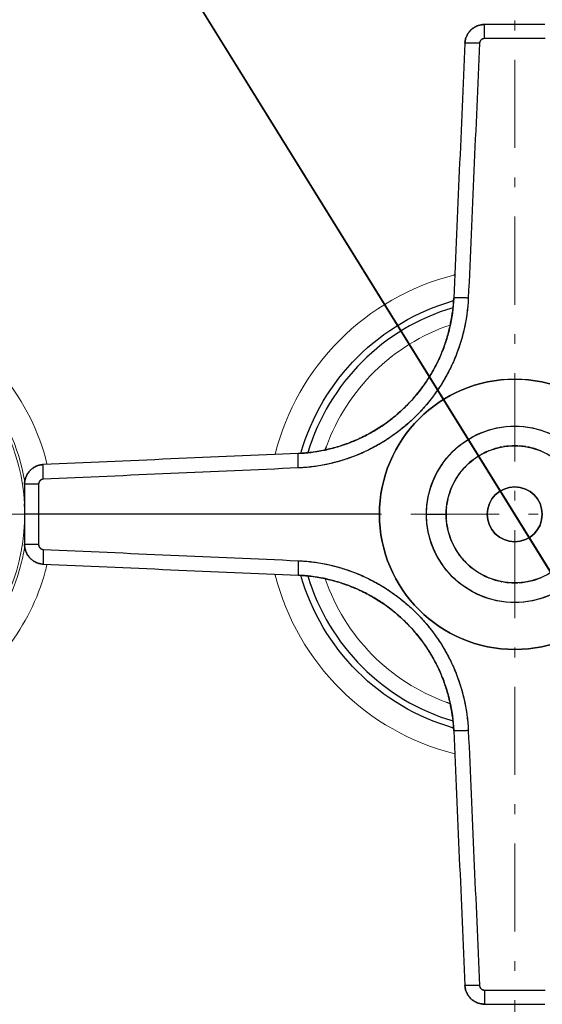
# Model space of a CAD drawing. Header units: millimetres. Extents: x 18 to 610, y -123 to 280.
# Tile 15 of 53: x 434 to 460, y -63 to -13. Entities that reach past the tile are written whole.
import ezdxf

# ---------------------------------------------------------------- set-up
doc = ezdxf.new("R2010")
doc.units = ezdxf.units.MM
doc.linetypes.add('CENTER', pattern=[8, 4.5, -1.5, 0.5, -1.5])
doc.linetypes.add('SOLID', pattern=[0])
doc.styles.add('Arial', font='Arial.ttf', dxfattribs={"height": 5})
doc.dimstyles.get("Standard").update_dxf_attribs({"dimtxt": 5, "dimasz": 5, "dimexe": 0.18, "dimexo": 0.0625, "dimgap": 0.09, "dimtad": 0, "dimtih": 1, "dimtoh": 1, "dimdec": 4, "dimzin": 0, "dimdsep": 46, "dimtxsty": 'Arial', "dimcen": 0.09, "dimadec": 0, "dimazin": 0, "dimtfac": 1, "dimtdec": 4, "dimtofl": 0, "dimtmove": 0, "dimatfit": 3, "dimfxl": 0, "dimtolj": 1, "dimtzin": 0, "dimarcsym": 0})

# ---------------------------------------------------------------- blocks, each defined once
blk = doc.blocks.new('*D9')
at = {"color": 0, "lineweight": -2}
for p, q in [((493.313, -93.79), (409.601, 41.281)), ((424.739, 16.855), (490.679, -89.54))]:
    blk.add_line(p, q, dxfattribs=at)
at = {"color": 0}
blk.add_solid([(489.97, -89.979), (491.387, -89.101), (493.313, -93.79)], dxfattribs=at)
at = {"layer": 'Defpoints', "color": 0}
for p in [(424.739, 16.855), (493.313, -93.79)]:
    blk.add_point(p, dxfattribs=at)
at = {"color": 0, "lineweight": 9, "insert": (421.188, 32.438), "char_height": 5, "attachment_point": 5, "rotation": 301.7889, "style": 'Arial'}
blk.add_mtext('\\A1;Ø130.2', dxfattribs=at)
blk = doc.blocks.new('BlockOfCenters_1', base_point=(459.026, -38.467))
at = {"color": 6, "linetype": 'CENTER', "lineweight": 9}
for points in [[(459.026, 40.733), (459.026, -117.667)], [(538.226, -38.467), (379.826, -38.467)]]:
    blk.add_lwpolyline(points, dxfattribs=at)
blk = doc.blocks.new('BlockOfViews_2')
at = {"linetype": 'SOLID', "lineweight": 30}
blk.add_line((452.126, -38.467, 75.451), (434.743, -38.467, 74.692), dxfattribs=at)
for centre, radius, start, end in [((459.026, -38.467, -6.25), 65.4, 15.07441, 348.97592), ((459.026, -38.467, 11.75), 65.086, 15.14938, 348.92124), ((459.026, -38.467, 11.75), 45.553, 13.7041, 175.5936), ((459.026, -38.467, 11.75), 45.519, 13.687, 175.5901), ((459.026, -38.467, 25.518), 12.6, 104.0456, 104.2857), ((459.026, -38.467, 65.657), 11.007, 106.6172, 163.3828), ((459.026, -38.468, 75.451), 6.9, 0.001, 179.999), ((459.026, -38.467, 74.451), 3.5, 100.8164, 112.5213), ((459.026, -38.467, 74.451), 3.5, 93.6828, 99.2976), ((459.026, -38.467, 74.451), 3.5, 87.429, 92.5629), ((459.026, -38.467, 74.451), 3.5, 80.7108, 86.3286), ((459.026, -38.467, 74.451), 3.5, 67.4787, 79.1894), ((459.026, -38.467, 74.451), 3.5, 120.863, 132.5532), ((459.026, -38.467, 74.451), 3.5, 113.8253, 119.4408), ((459.026, -38.467, 74.451), 3.5, 133.9524, 139.6007), ((459.026, -38.467, 74.451), 3.5, 146.9964, 152.6056), ((459.026, -38.467, 74.451), 3.5, 140.8344, 145.8478), ((459.026, -38.467, 74.451), 3.5, 154.0849, 165.8405), ((459.026, -38.467, 43.451), 1.4, 0, 180), ((459.026, -38.467, 74.451), 3.5, 167.1179, 172.775), ((424.026, -38.467, 31.459), 10.009, 2.2464, 3.0508), ((459.026, -38.467, 74.451), 3.5, 174.0862, 180), ((459.026, -38.467, 75.451), 6.9, 180.001, 359.999), ((459.026, -38.467, 74.451), 3.5, 180, 185.9132), ((459.026, -38.467, 43.451), 1.4, 180, 0), ((459.026, -38.467, 74.451), 3.5, 187.2266, 192.8843), ((459.026, -38.467, 74.451), 3.5, 194.16, 205.9174), ((459.026, -38.467, 74.451), 3.5, 207.3985, 213.01), ((459.026, -38.467, 74.451), 3.5, 214.1472, 219.1619), ((459.026, -38.467, 74.451), 3.5, 220.4066, 226.0535), ((459.026, -38.467, 74.451), 3.5, 227.4507, 239.1384), ((459.026, -38.467, 25.518), 12.6, 194.0456, 194.2857), ((459.026, -38.467, 65.657), 11.007, 196.6172, 253.3828), ((459.026, -38.467, 74.451), 3.5, 240.5681, 246.1841), ((459.026, -38.467, 74.451), 3.5, 247.4787, 259.1894), ((459.026, -38.467, 74.451), 3.5, 280.8164, 292.5213), ((459.026, -38.467, 11.75), 45.553, 184.4064, 346.2959), ((459.026, -38.467, 11.75), 45.519, 184.4099, 346.313), ((459.026, -38.467, 74.451), 3.5, 260.7108, 266.3286), ((459.026, -38.467, 74.451), 3.5, 267.429, 272.5629), ((459.026, -38.467, 74.451), 3.5, 273.6829, 279.2976)]:
    blk.add_arc(centre, radius, start, end, dxfattribs=at)
at = {"color": 196, "linetype": 'SOLID', "lineweight": 9}
for centre, radius, start, end in [((459.026, -38.467, 25.518), 12.6, 104.2857, 165.9544), ((424.026, -38.467, 31.459), 10.009, 3.0508, 357.7536), ((459.026, -38.467, 25.518), 12.6, 194.2857, 255.9544)]:
    blk.add_arc(centre, radius, start, end, dxfattribs=at)
at = {"linetype": 'SOLID', "lineweight": 30, "extrusion": (0, 0, -1)}
for centre, radius, start, end in [((-459.026, -38.467, -26.984), 11.344, 15.9559, 74.0441), ((-459.026, -38.467, -75.451), 4.5, 0.001, 179.999), ((-459.026, -38.467, -66.45), 10.207, 18.7945, 19.8305), ((-459.026, -38.467, -43.451), 1.4, 0.0018, 179.9982), ((-459.026, -38.467, -75.451), 4.5, 180.001, 359.999), ((-459.026, -38.467, -43.451), 1.4, 180.0018, 359.9982), ((-459.026, -38.467, -26.984), 11.344, 285.9559, 344.0441), ((-459.026, -38.467, -66.45), 10.207, 288.7945, 289.8305)]:
    blk.add_arc(centre, radius, start, end, dxfattribs=at)
at = {"color": 196, "linetype": 'SOLID', "lineweight": 9, "extrusion": (0, 0, -1)}
for start, end in [(19.8305, 71.2055), (289.8305, 341.2055)]:
    blk.add_arc((-459.026, -38.467, -66.45), 10.207, start, end, dxfattribs=at)
at = {"linetype": 'SOLID', "lineweight": 30, "extrusion": (0, -1.75195e-15, -1)}
blk.add_arc((-459.026, -38.467, -75.451), 6.9, 0, 180, dxfattribs=at)
at = {"linetype": 'SOLID', "lineweight": 30, "extrusion": (0, 1.75195e-15, -1)}
blk.add_arc((-459.026, -38.467, -75.451), 6.9, 180, 0, dxfattribs=at)
at = {"linetype": 'SOLID', "lineweight": 30}
for points, knots in [([(456.484, -14.424, 73.95), (456.485, -14.397, 73.95), (456.488, -14.37, 73.95), (456.494, -14.317, 73.949), (456.499, -14.291, 73.949), (456.51, -14.239, 73.948), (456.516, -14.213, 73.948), (456.531, -14.161, 73.947), (456.539, -14.136, 73.947), (456.559, -14.086, 73.946), (456.569, -14.061, 73.946), (456.592, -14.013, 73.946), (456.605, -13.989, 73.945), (456.631, -13.943, 73.945), (456.646, -13.92, 73.945), (456.676, -13.876, 73.944), (456.692, -13.855, 73.944), (456.726, -13.813, 73.944), (456.744, -13.793, 73.943), (456.781, -13.755, 73.943), (456.801, -13.736, 73.943), (456.841, -13.701, 73.943), (456.862, -13.684, 73.942), (456.905, -13.652, 73.942), (456.927, -13.636, 73.942), (456.972, -13.608, 73.942), (456.995, -13.594, 73.941), (457.043, -13.569, 73.941), (457.067, -13.558, 73.941), (457.116, -13.537, 73.941), (457.141, -13.527, 73.941), (457.192, -13.51, 73.941), (457.218, -13.503, 73.941), (457.27, -13.49, 73.941), (457.297, -13.485, 73.94), (457.35, -13.476, 73.94), (457.376, -13.473, 73.94), (457.43, -13.468, 73.94), (457.457, -13.467, 73.94), (457.483, -13.467, 73.94)], [0, 0, 0, 0, 0.080133, 0.080133, 0.160266, 0.160266, 0.240399, 0.240399, 0.320532, 0.320532, 0.400665, 0.400665, 0.480798, 0.480798, 0.560931, 0.560931, 0.641064, 0.641064, 0.721196, 0.721196, 0.801329, 0.801329, 0.881462, 0.881462, 0.961595, 0.961595, 1.041728, 1.041728, 1.121861, 1.121861, 1.201994, 1.201994, 1.282127, 1.282127, 1.36226, 1.36226, 1.442393, 1.442393, 1.522526, 1.522526, 1.522526, 1.522526]), ([(457.483, -13.467, 73.94), (457.42, -13.467, 73.94), (457.324, -13.477, 73.94), (457.2, -13.507, 73.941), (457.11, -13.538, 73.941), (457.023, -13.578, 73.941), (456.94, -13.626, 73.942), (456.863, -13.681, 73.942), (456.791, -13.744, 73.943), (456.725, -13.813, 73.944), (456.666, -13.889, 73.944), (456.615, -13.969, 73.945), (456.571, -14.054, 73.946), (456.536, -14.143, 73.947), (456.5, -14.265, 73.948), (456.487, -14.36, 73.949), (456.484, -14.424, 73.95)], [0, 0, 0, 0, 0.12853, 0.192797, 0.257069, 0.321347, 0.385632, 0.449928, 0.514236, 0.578552, 0.642886, 0.707239, 0.771612, 0.83601, 0.900433, 1.029368, 1.029368, 1.029368, 1.029368]), ([(456.484, -14.424, 73.95), (456.39, -16.591, 74.044), (456.2, -20.926, 74.232), (456.011, -25.26, 74.418), (455.917, -27.428, 74.51)], [0, 0, 0, 0, 6.51434, 13.028925, 13.028925, 13.028925, 13.028925]), ([(457.231, -14.424, 74.699), (457.136, -16.591, 74.793), (456.946, -20.926, 74.981), (456.755, -25.261, 75.167), (456.659, -27.429, 75.259)], [0, 0, 0, 0, 6.51434, 13.028925, 13.028925, 13.028925, 13.028925]), ([(457.481, -14.185, 74.69), (457.465, -14.185, 74.69), (457.441, -14.187, 74.69), (457.41, -14.195, 74.69), (457.388, -14.202, 74.69), (457.366, -14.212, 74.691), (457.345, -14.224, 74.691), (457.326, -14.238, 74.692), (457.308, -14.254, 74.692), (457.291, -14.271, 74.693), (457.277, -14.29, 74.694), (457.264, -14.31, 74.695), (457.253, -14.331, 74.695), (457.244, -14.354, 74.696), (457.235, -14.384, 74.698), (457.232, -14.408, 74.699), (457.231, -14.424, 74.699)], [0, 0, 0, 0, 0.12853, 0.192797, 0.257069, 0.321347, 0.385632, 0.449928, 0.514236, 0.578552, 0.642886, 0.707239, 0.771612, 0.83601, 0.900433, 1.029368, 1.029368, 1.029368, 1.029368]), ([(457.481, -14.185, 74.69), (457.475, -14.185, 74.69), (457.468, -14.185, 74.69), (457.454, -14.186, 74.69), (457.448, -14.187, 74.69), (457.435, -14.189, 74.69), (457.428, -14.191, 74.69), (457.415, -14.194, 74.69), (457.409, -14.196, 74.69), (457.396, -14.2, 74.69), (457.389, -14.202, 74.69), (457.377, -14.208, 74.69), (457.371, -14.21, 74.691), (457.359, -14.217, 74.691), (457.353, -14.22, 74.691), (457.342, -14.227, 74.691), (457.336, -14.231, 74.691), (457.326, -14.239, 74.692), (457.32, -14.243, 74.692), (457.31, -14.252, 74.692), (457.306, -14.257, 74.692), (457.296, -14.266, 74.693), (457.292, -14.271, 74.693), (457.283, -14.282, 74.693), (457.279, -14.287, 74.694), (457.272, -14.298, 74.694), (457.268, -14.304, 74.694), (457.261, -14.315, 74.695), (457.258, -14.321, 74.695), (457.253, -14.333, 74.696), (457.25, -14.34, 74.696), (457.245, -14.352, 74.696), (457.243, -14.358, 74.697), (457.239, -14.371, 74.697), (457.238, -14.378, 74.697), (457.235, -14.391, 74.698), (457.234, -14.397, 74.698), (457.232, -14.411, 74.699), (457.231, -14.417, 74.699), (457.231, -14.424, 74.699)], [0, 0, 0, 0, 0.00152552, 0.00152552, 0.00305104, 0.00305104, 0.00457656, 0.00457656, 0.00610209, 0.00610209, 0.00762761, 0.00762761, 0.00915313, 0.00915313, 0.01067865, 0.01067865, 0.01220417, 0.01220417, 0.01372969, 0.01372969, 0.01525521, 0.01525521, 0.01678074, 0.01678074, 0.01830626, 0.01830626, 0.01983178, 0.01983178, 0.0213573, 0.0213573, 0.02288282, 0.02288282, 0.02440834, 0.02440834, 0.02593386, 0.02593386, 0.02745939, 0.02745939, 0.02898491, 0.02898491, 0.02898491, 0.02898491]), ([(460.571, -14.185, 74.69), (460.517, -14.185, 74.69), (460.462, -14.185, 74.69), (460.354, -14.185, 74.69), (460.3, -14.185, 74.69), (460.191, -14.185, 74.691), (460.137, -14.185, 74.691), (460.029, -14.185, 74.691), (459.975, -14.185, 74.691), (459.866, -14.185, 74.691), (459.812, -14.185, 74.691), (459.704, -14.185, 74.691), (459.649, -14.185, 74.692), (459.541, -14.185, 74.692), (459.487, -14.185, 74.692), (459.378, -14.185, 74.692), (459.324, -14.185, 74.692), (459.216, -14.185, 74.692), (459.162, -14.185, 74.692), (459.053, -14.185, 74.692), (458.999, -14.185, 74.692), (458.891, -14.185, 74.692), (458.836, -14.185, 74.692), (458.728, -14.185, 74.692), (458.674, -14.185, 74.692), (458.565, -14.185, 74.692), (458.511, -14.185, 74.692), (458.403, -14.185, 74.692), (458.349, -14.185, 74.691), (458.24, -14.185, 74.691), (458.186, -14.185, 74.691), (458.078, -14.185, 74.691), (458.023, -14.185, 74.691), (457.915, -14.185, 74.691), (457.861, -14.185, 74.691), (457.752, -14.185, 74.69), (457.698, -14.185, 74.69), (457.59, -14.185, 74.69), (457.535, -14.185, 74.69), (457.481, -14.185, 74.69)], [0, 0, 0, 0, 0.0122874, 0.0122874, 0.0245748, 0.0245748, 0.0368623, 0.0368623, 0.0491497, 0.0491497, 0.0614371, 0.0614371, 0.0737245, 0.0737245, 0.0860119, 0.0860119, 0.0982994, 0.0982994, 0.1105868, 0.1105868, 0.1228742, 0.1228742, 0.1351616, 0.1351616, 0.147449, 0.147449, 0.1597365, 0.1597365, 0.1720239, 0.1720239, 0.1843113, 0.1843113, 0.1965987, 0.1965987, 0.2088861, 0.2088861, 0.2211735, 0.2211735, 0.233461, 0.233461, 0.233461, 0.233461]), ([(455.917, -27.428, 74.51), (455.894, -27.94, 74.533), (455.789, -28.706, 74.568), (455.51, -29.694, 74.609), (455.233, -30.413, 74.637), (454.89, -31.103, 74.661), (454.35, -31.976, 74.685), (453.527, -32.969, 74.698), (452.535, -33.792, 74.685), (451.662, -34.331, 74.661), (450.971, -34.674, 74.637), (450.253, -34.951, 74.609), (449.264, -35.23, 74.568), (448.499, -35.335, 74.533), (447.986, -35.358, 74.51)], [0, 0, 0, 0, 1.600006, 2.400337, 3.200989, 4.00207, 4.803581, 6.40589, 8.008198, 8.80971, 9.61079, 10.411442, 11.211774, 12.811779, 12.811779, 12.811779, 12.811779]), ([(447.986, -35.358, 74.51), (448.202, -35.348, 74.52), (448.418, -35.331, 74.53), (448.847, -35.278, 74.549), (449.061, -35.243, 74.558), (449.484, -35.158, 74.577), (449.694, -35.106, 74.586), (450.11, -34.988, 74.603), (450.315, -34.92, 74.612), (450.72, -34.77, 74.627), (450.92, -34.687, 74.635), (451.312, -34.505, 74.649), (451.504, -34.406, 74.655), (451.88, -34.195, 74.666), (452.065, -34.082, 74.671), (452.423, -33.841, 74.68), (452.598, -33.714, 74.683), (452.937, -33.446, 74.689), (453.101, -33.306, 74.691), (453.418, -33.013, 74.693), (453.571, -32.86, 74.693), (453.865, -32.543, 74.691), (454.005, -32.378, 74.689), (454.273, -32.039, 74.683), (454.4, -31.865, 74.68), (454.64, -31.506, 74.671), (454.753, -31.322, 74.666), (454.965, -30.945, 74.655), (455.064, -30.753, 74.649), (455.245, -30.361, 74.635), (455.329, -30.162, 74.627), (455.479, -29.757, 74.612), (455.547, -29.551, 74.603), (455.665, -29.136, 74.586), (455.716, -28.926, 74.577), (455.802, -28.502, 74.558), (455.837, -28.288, 74.549), (455.889, -27.859, 74.53), (455.907, -27.644, 74.52), (455.917, -27.428, 74.51)], [0, 0, 0, 0, 0.08364, 0.08364, 0.16728, 0.16728, 0.250921, 0.250921, 0.334561, 0.334561, 0.418201, 0.418201, 0.501841, 0.501841, 0.585481, 0.585481, 0.669121, 0.669121, 0.752762, 0.752762, 0.836402, 0.836402, 0.920042, 0.920042, 1.003682, 1.003682, 1.087322, 1.087322, 1.170962, 1.170962, 1.254603, 1.254603, 1.338243, 1.338243, 1.421883, 1.421883, 1.505523, 1.505523, 1.589163, 1.589163, 1.589163, 1.589163]), ([(456.659, -27.429, 75.259), (456.634, -27.987, 75.283), (456.519, -28.822, 75.317), (456.212, -29.9, 75.359), (455.908, -30.685, 75.386), (455.532, -31.438, 75.41), (454.94, -32.393, 75.434), (454.037, -33.479, 75.447), (452.951, -34.381, 75.434), (451.997, -34.973, 75.41), (451.243, -35.349, 75.386), (450.459, -35.654, 75.359), (449.381, -35.96, 75.317), (448.546, -36.076, 75.283), (447.987, -36.1, 75.259)], [0, 0, 0, 0, 1.600006, 2.400337, 3.200989, 4.00207, 4.803581, 6.40589, 8.008198, 8.80971, 9.61079, 10.411442, 11.211774, 12.811779, 12.811779, 12.811779, 12.811779]), ([(456.659, -27.429, 75.259), (456.649, -27.664, 75.269), (456.629, -27.9, 75.279), (456.571, -28.368, 75.298), (456.533, -28.601, 75.308), (456.439, -29.063, 75.326), (456.383, -29.293, 75.335), (456.252, -29.745, 75.352), (456.178, -29.969, 75.361), (456.013, -30.411, 75.377), (455.922, -30.629, 75.384), (455.722, -31.056, 75.398), (455.614, -31.266, 75.404), (455.382, -31.677, 75.416), (455.258, -31.879, 75.421), (454.995, -32.271, 75.429), (454.854, -32.462, 75.433), (454.561, -32.833, 75.438), (454.407, -33.012, 75.44), (454.086, -33.36, 75.442), (453.919, -33.527, 75.442), (453.571, -33.849, 75.44), (453.391, -34.003, 75.438), (453.02, -34.296, 75.433), (452.829, -34.436, 75.429), (452.437, -34.699, 75.421), (452.236, -34.824, 75.416), (451.825, -35.056, 75.404), (451.615, -35.163, 75.398), (451.187, -35.363, 75.384), (450.969, -35.455, 75.377), (450.528, -35.62, 75.361), (450.304, -35.694, 75.352), (449.851, -35.824, 75.335), (449.622, -35.88, 75.326), (449.16, -35.975, 75.308), (448.927, -36.013, 75.298), (448.458, -36.07, 75.279), (448.223, -36.09, 75.269), (447.987, -36.1, 75.259)], [0, 0, 0, 0, 0.685109, 0.685109, 1.370217, 1.370217, 2.055326, 2.055326, 2.740435, 2.740435, 3.425543, 3.425543, 4.110652, 4.110652, 4.795761, 4.795761, 5.480869, 5.480869, 6.165978, 6.165978, 6.851087, 6.851087, 7.536196, 7.536196, 8.221304, 8.221304, 8.906413, 8.906413, 9.591522, 9.591522, 10.27663, 10.27663, 10.961739, 10.961739, 11.646848, 11.646848, 12.331956, 12.331956, 13.017065, 13.017065, 13.017065, 13.017065]), ([(447.986, -35.358, 74.51), (445.819, -35.452, 74.418), (441.484, -35.642, 74.232), (437.15, -35.831, 74.044), (434.982, -35.926, 73.95)], [0, 0, 0, 0, 6.514585, 13.028925, 13.028925, 13.028925, 13.028925]), ([(434.026, -36.925, 73.94), (434.026, -36.898, 73.94), (434.027, -36.871, 73.94), (434.031, -36.818, 73.94), (434.035, -36.791, 73.94), (434.043, -36.738, 73.94), (434.049, -36.712, 73.941), (434.062, -36.659, 73.941), (434.069, -36.634, 73.941), (434.086, -36.583, 73.941), (434.095, -36.558, 73.941), (434.116, -36.508, 73.941), (434.128, -36.484, 73.941), (434.153, -36.437, 73.941), (434.166, -36.413, 73.942), (434.195, -36.368, 73.942), (434.21, -36.346, 73.942), (434.242, -36.303, 73.942), (434.259, -36.282, 73.943), (434.295, -36.242, 73.943), (434.313, -36.223, 73.943), (434.352, -36.185, 73.943), (434.372, -36.168, 73.944), (434.414, -36.134, 73.944), (434.435, -36.118, 73.944), (434.479, -36.087, 73.945), (434.502, -36.073, 73.945), (434.548, -36.046, 73.945), (434.572, -36.033, 73.946), (434.62, -36.01, 73.946), (434.645, -36, 73.946), (434.695, -35.981, 73.947), (434.72, -35.972, 73.947), (434.771, -35.957, 73.948), (434.797, -35.951, 73.948), (434.85, -35.94, 73.949), (434.876, -35.936, 73.949), (434.929, -35.929, 73.95), (434.956, -35.927, 73.95), (434.982, -35.926, 73.95)], [0, 0, 0, 0, 0.080504, 0.080504, 0.161008, 0.161008, 0.241512, 0.241512, 0.322016, 0.322016, 0.40252, 0.40252, 0.483024, 0.483024, 0.563528, 0.563528, 0.644032, 0.644032, 0.724536, 0.724536, 0.805039, 0.805039, 0.885543, 0.885543, 0.966047, 0.966047, 1.046551, 1.046551, 1.127055, 1.127055, 1.207559, 1.207559, 1.288063, 1.288063, 1.368567, 1.368567, 1.449071, 1.449071, 1.529575, 1.529575, 1.529575, 1.529575]), ([(434.982, -35.926, 73.95), (434.919, -35.928, 73.949), (434.824, -35.942, 73.948), (434.702, -35.977, 73.947), (434.613, -36.012, 73.946), (434.528, -36.056, 73.945), (434.447, -36.107, 73.944), (434.372, -36.166, 73.944), (434.303, -36.232, 73.943), (434.24, -36.304, 73.942), (434.184, -36.382, 73.942), (434.137, -36.464, 73.941), (434.097, -36.551, 73.941), (434.065, -36.642, 73.941), (434.035, -36.766, 73.94), (434.026, -36.861, 73.94), (434.026, -36.925, 73.94)], [0, 0, 0, 0, 0.128935, 0.193358, 0.257756, 0.322129, 0.386482, 0.450816, 0.515132, 0.57944, 0.643736, 0.708021, 0.772299, 0.836571, 0.900838, 1.029368, 1.029368, 1.029368, 1.029368]), ([(447.987, -36.1, 75.259), (445.82, -36.196, 75.167), (441.485, -36.387, 74.981), (437.15, -36.578, 74.793), (434.983, -36.672, 74.699)], [0, 0, 0, 0, 6.514585, 13.028925, 13.028925, 13.028925, 13.028925]), ([(434.983, -36.672, 74.699), (434.967, -36.673, 74.699), (434.943, -36.677, 74.698), (434.912, -36.685, 74.696), (434.89, -36.694, 74.695), (434.869, -36.705, 74.695), (434.849, -36.718, 74.694), (434.83, -36.733, 74.693), (434.813, -36.749, 74.692), (434.797, -36.767, 74.692), (434.783, -36.787, 74.691), (434.771, -36.807, 74.691), (434.761, -36.829, 74.69), (434.753, -36.852, 74.69), (434.746, -36.883, 74.69), (434.743, -36.907, 74.69), (434.743, -36.923, 74.69)], [0, 0, 0, 0, 0.128935, 0.193358, 0.257756, 0.322129, 0.386482, 0.450816, 0.515132, 0.57944, 0.643736, 0.708021, 0.772299, 0.836571, 0.900838, 1.029368, 1.029368, 1.029368, 1.029368]), ([(434.983, -36.672, 74.699), (434.976, -36.673, 74.699), (434.969, -36.673, 74.699), (434.956, -36.675, 74.698), (434.949, -36.676, 74.698), (434.936, -36.679, 74.697), (434.93, -36.681, 74.697), (434.917, -36.684, 74.697), (434.911, -36.686, 74.696), (434.898, -36.691, 74.696), (434.892, -36.694, 74.696), (434.88, -36.7, 74.695), (434.874, -36.703, 74.695), (434.862, -36.709, 74.694), (434.857, -36.713, 74.694), (434.846, -36.721, 74.694), (434.84, -36.725, 74.693), (434.83, -36.733, 74.693), (434.825, -36.738, 74.693), (434.815, -36.747, 74.692), (434.811, -36.752, 74.692), (434.802, -36.762, 74.692), (434.798, -36.767, 74.692), (434.79, -36.778, 74.691), (434.786, -36.783, 74.691), (434.779, -36.795, 74.691), (434.775, -36.8, 74.691), (434.769, -36.812, 74.691), (434.766, -36.818, 74.69), (434.761, -36.831, 74.69), (434.759, -36.837, 74.69), (434.754, -36.85, 74.69), (434.752, -36.856, 74.69), (434.749, -36.869, 74.69), (434.748, -36.876, 74.69), (434.746, -36.889, 74.69), (434.745, -36.896, 74.69), (434.744, -36.909, 74.69), (434.743, -36.916, 74.69), (434.743, -36.923, 74.69)], [0, 0, 0, 0, 0.019912, 0.019912, 0.0398239, 0.0398239, 0.0597359, 0.0597359, 0.0796479, 0.0796479, 0.0995599, 0.0995599, 0.1194718, 0.1194718, 0.1393838, 0.1393838, 0.1592958, 0.1592958, 0.1792077, 0.1792077, 0.1991197, 0.1991197, 0.2190317, 0.2190317, 0.2389437, 0.2389437, 0.2588556, 0.2588556, 0.2787676, 0.2787676, 0.2986796, 0.2986796, 0.3185915, 0.3185915, 0.3385035, 0.3385035, 0.3584155, 0.3584155, 0.3783275, 0.3783275, 0.3783275, 0.3783275]), ([(434.743, -36.923, 74.69), (434.743, -36.95, 74.69), (434.743, -36.977, 74.69), (434.743, -37.031, 74.69), (434.743, -37.058, 74.69), (434.743, -37.112, 74.69), (434.743, -37.139, 74.69), (434.743, -37.194, 74.69), (434.743, -37.221, 74.69), (434.743, -37.275, 74.691), (434.743, -37.302, 74.691), (434.743, -37.356, 74.691), (434.743, -37.383, 74.691), (434.743, -37.438, 74.691), (434.743, -37.465, 74.691), (434.743, -37.519, 74.691), (434.743, -37.546, 74.691), (434.743, -37.6, 74.691), (434.743, -37.627, 74.691), (434.743, -37.681, 74.691), (434.743, -37.709, 74.691), (434.743, -37.763, 74.691), (434.743, -37.79, 74.691), (434.743, -37.844, 74.692), (434.743, -37.871, 74.692), (434.743, -37.925, 74.692), (434.743, -37.952, 74.692), (434.743, -38.007, 74.692), (434.743, -38.034, 74.692), (434.743, -38.088, 74.692), (434.743, -38.115, 74.692), (434.743, -38.169, 74.692), (434.743, -38.196, 74.692), (434.743, -38.251, 74.692), (434.743, -38.278, 74.692), (434.743, -38.332, 74.692), (434.743, -38.359, 74.692), (434.743, -38.413, 74.692), (434.743, -38.44, 74.692), (434.743, -38.467, 74.692)], [0, 0, 0, 0, 0.0061437, 0.0061437, 0.0122874, 0.0122874, 0.0184311, 0.0184311, 0.0245748, 0.0245748, 0.0307185, 0.0307185, 0.0368621, 0.0368621, 0.0430058, 0.0430058, 0.0491495, 0.0491495, 0.0552932, 0.0552932, 0.0614369, 0.0614369, 0.0675806, 0.0675806, 0.0737243, 0.0737243, 0.079868, 0.079868, 0.0860117, 0.0860117, 0.0921554, 0.0921554, 0.098299, 0.098299, 0.1044427, 0.1044427, 0.1105864, 0.1105864, 0.1167301, 0.1167301, 0.1167301, 0.1167301]), ([(434.743, -38.467, 74.692), (434.743, -38.494, 74.692), (434.743, -38.522, 74.692), (434.743, -38.576, 74.692), (434.743, -38.603, 74.692), (434.743, -38.657, 74.692), (434.743, -38.684, 74.692), (434.743, -38.738, 74.692), (434.743, -38.766, 74.692), (434.743, -38.82, 74.692), (434.743, -38.847, 74.692), (434.743, -38.901, 74.692), (434.743, -38.928, 74.692), (434.743, -38.982, 74.692), (434.743, -39.009, 74.692), (434.743, -39.064, 74.692), (434.743, -39.091, 74.692), (434.743, -39.145, 74.691), (434.743, -39.172, 74.691), (434.743, -39.226, 74.691), (434.743, -39.253, 74.691), (434.743, -39.308, 74.691), (434.743, -39.335, 74.691), (434.743, -39.389, 74.691), (434.743, -39.416, 74.691), (434.743, -39.47, 74.691), (434.743, -39.497, 74.691), (434.743, -39.551, 74.691), (434.743, -39.579, 74.691), (434.743, -39.633, 74.691), (434.743, -39.66, 74.691), (434.743, -39.714, 74.69), (434.743, -39.741, 74.69), (434.743, -39.795, 74.69), (434.743, -39.822, 74.69), (434.743, -39.877, 74.69), (434.743, -39.904, 74.69), (434.743, -39.958, 74.69), (434.743, -39.985, 74.69), (434.743, -40.012, 74.69)], [0, 0, 0, 0, 0.00334826, 0.00334826, 0.00669652, 0.00669652, 0.01004477, 0.01004477, 0.01339303, 0.01339303, 0.01674129, 0.01674129, 0.02008955, 0.02008955, 0.0234378, 0.0234378, 0.02678606, 0.02678606, 0.03013432, 0.03013432, 0.03348258, 0.03348258, 0.03683084, 0.03683084, 0.04017909, 0.04017909, 0.04352735, 0.04352735, 0.04687561, 0.04687561, 0.05022387, 0.05022387, 0.05357212, 0.05357212, 0.05692038, 0.05692038, 0.06026864, 0.06026864, 0.0636169, 0.0636169, 0.0636169, 0.0636169]), ([(434.982, -41.009, 73.95), (434.956, -41.008, 73.95), (434.929, -41.006, 73.95), (434.876, -40.999, 73.949), (434.85, -40.995, 73.949), (434.797, -40.984, 73.948), (434.771, -40.977, 73.948), (434.72, -40.962, 73.947), (434.695, -40.954, 73.947), (434.645, -40.935, 73.946), (434.62, -40.924, 73.946), (434.572, -40.901, 73.946), (434.548, -40.889, 73.945), (434.502, -40.862, 73.945), (434.479, -40.848, 73.945), (434.435, -40.817, 73.944), (434.414, -40.801, 73.944), (434.372, -40.767, 73.944), (434.352, -40.749, 73.943), (434.313, -40.712, 73.943), (434.295, -40.693, 73.943), (434.259, -40.653, 73.943), (434.242, -40.632, 73.942), (434.21, -40.589, 73.942), (434.195, -40.567, 73.942), (434.166, -40.522, 73.942), (434.153, -40.498, 73.941), (434.128, -40.451, 73.941), (434.116, -40.426, 73.941), (434.095, -40.377, 73.941), (434.086, -40.352, 73.941), (434.069, -40.301, 73.941), (434.062, -40.275, 73.941), (434.049, -40.223, 73.941), (434.043, -40.197, 73.94), (434.035, -40.144, 73.94), (434.031, -40.117, 73.94), (434.027, -40.064, 73.94), (434.026, -40.037, 73.94), (434.026, -40.01, 73.94)], [0, 0, 0, 0, 0.080133, 0.080133, 0.160266, 0.160266, 0.240399, 0.240399, 0.320532, 0.320532, 0.400665, 0.400665, 0.480798, 0.480798, 0.560931, 0.560931, 0.641064, 0.641064, 0.721196, 0.721196, 0.801329, 0.801329, 0.881462, 0.881462, 0.961595, 0.961595, 1.041728, 1.041728, 1.121861, 1.121861, 1.201994, 1.201994, 1.282127, 1.282127, 1.36226, 1.36226, 1.442393, 1.442393, 1.522526, 1.522526, 1.522526, 1.522526]), ([(434.026, -40.01, 73.94), (434.026, -40.074, 73.94), (434.035, -40.169, 73.94), (434.065, -40.293, 73.941), (434.097, -40.383, 73.941), (434.137, -40.47, 73.941), (434.184, -40.553, 73.942), (434.24, -40.631, 73.942), (434.303, -40.703, 73.943), (434.372, -40.769, 73.944), (434.447, -40.827, 73.944), (434.528, -40.879, 73.945), (434.613, -40.922, 73.946), (434.702, -40.958, 73.947), (434.824, -40.993, 73.948), (434.919, -41.006, 73.949), (434.982, -41.009, 73.95)], [0, 0, 0, 0, 0.12853, 0.192797, 0.257069, 0.321347, 0.385632, 0.449928, 0.514236, 0.578552, 0.642886, 0.707239, 0.771612, 0.83601, 0.900433, 1.029368, 1.029368, 1.029368, 1.029368]), ([(434.743, -40.012, 74.69), (434.743, -40.028, 74.69), (434.746, -40.052, 74.69), (434.753, -40.083, 74.69), (434.761, -40.106, 74.69), (434.771, -40.127, 74.691), (434.783, -40.148, 74.691), (434.797, -40.168, 74.692), (434.813, -40.186, 74.692), (434.83, -40.202, 74.693), (434.849, -40.217, 74.694), (434.869, -40.23, 74.695), (434.89, -40.241, 74.695), (434.912, -40.249, 74.696), (434.943, -40.258, 74.698), (434.967, -40.262, 74.699), (434.983, -40.262, 74.699)], [0, 0, 0, 0, 0.12853, 0.192797, 0.257069, 0.321347, 0.385632, 0.449928, 0.514236, 0.578552, 0.642886, 0.707239, 0.771612, 0.83601, 0.900433, 1.029368, 1.029368, 1.029368, 1.029368]), ([(434.743, -40.012, 74.69), (434.743, -40.019, 74.69), (434.744, -40.026, 74.69), (434.745, -40.039, 74.69), (434.746, -40.046, 74.69), (434.748, -40.059, 74.69), (434.749, -40.065, 74.69), (434.752, -40.079, 74.69), (434.754, -40.085, 74.69), (434.759, -40.098, 74.69), (434.761, -40.104, 74.69), (434.766, -40.116, 74.69), (434.769, -40.122, 74.691), (434.775, -40.134, 74.691), (434.779, -40.14, 74.691), (434.786, -40.152, 74.691), (434.79, -40.157, 74.691), (434.798, -40.168, 74.692), (434.802, -40.173, 74.692), (434.811, -40.183, 74.692), (434.815, -40.188, 74.692), (434.825, -40.197, 74.693), (434.83, -40.202, 74.693), (434.84, -40.21, 74.693), (434.846, -40.214, 74.694), (434.857, -40.222, 74.694), (434.862, -40.225, 74.694), (434.874, -40.232, 74.695), (434.88, -40.235, 74.695), (434.892, -40.241, 74.696), (434.898, -40.244, 74.696), (434.911, -40.248, 74.696), (434.917, -40.25, 74.697), (434.93, -40.254, 74.697), (434.936, -40.256, 74.697), (434.949, -40.259, 74.698), (434.956, -40.26, 74.698), (434.969, -40.261, 74.699), (434.976, -40.262, 74.699), (434.983, -40.262, 74.699)], [0, 0, 0, 0, 0.00152552, 0.00152552, 0.00305104, 0.00305104, 0.00457656, 0.00457656, 0.00610209, 0.00610209, 0.00762761, 0.00762761, 0.00915313, 0.00915313, 0.01067865, 0.01067865, 0.01220417, 0.01220417, 0.01372969, 0.01372969, 0.01525521, 0.01525521, 0.01678074, 0.01678074, 0.01830626, 0.01830626, 0.01983178, 0.01983178, 0.0213573, 0.0213573, 0.02288282, 0.02288282, 0.02440834, 0.02440834, 0.02593386, 0.02593386, 0.02745939, 0.02745939, 0.02898491, 0.02898491, 0.02898491, 0.02898491]), ([(434.983, -40.262, 74.699), (437.15, -40.357, 74.793), (441.485, -40.547, 74.981), (445.82, -40.738, 75.167), (447.987, -40.834, 75.259)], [0, 0, 0, 0, 6.51434, 13.028925, 13.028925, 13.028925, 13.028925]), ([(434.982, -41.009, 73.95), (437.15, -41.104, 74.044), (441.484, -41.293, 74.232), (445.819, -41.482, 74.418), (447.986, -41.577, 74.51)], [0, 0, 0, 0, 6.51434, 13.028925, 13.028925, 13.028925, 13.028925]), ([(447.987, -40.834, 75.259), (448.546, -40.859, 75.283), (449.381, -40.975, 75.317), (450.459, -41.281, 75.359), (451.243, -41.585, 75.386), (451.997, -41.961, 75.41), (452.951, -42.554, 75.434), (454.037, -43.456, 75.447), (454.94, -44.542, 75.434), (455.532, -45.496, 75.41), (455.908, -46.25, 75.386), (456.212, -47.034, 75.359), (456.519, -48.113, 75.317), (456.634, -48.947, 75.283), (456.659, -49.506, 75.259)], [0, 0, 0, 0, 1.600006, 2.400337, 3.200989, 4.00207, 4.803581, 6.40589, 8.008198, 8.80971, 9.61079, 10.411442, 11.211774, 12.811779, 12.811779, 12.811779, 12.811779]), ([(447.987, -40.834, 75.259), (448.223, -40.845, 75.269), (448.458, -40.864, 75.279), (448.927, -40.922, 75.298), (449.16, -40.96, 75.308), (449.622, -41.054, 75.326), (449.851, -41.111, 75.335), (450.304, -41.241, 75.352), (450.528, -41.315, 75.361), (450.969, -41.48, 75.377), (451.187, -41.572, 75.384), (451.615, -41.771, 75.398), (451.825, -41.879, 75.404), (452.236, -42.111, 75.416), (452.437, -42.235, 75.421), (452.829, -42.499, 75.429), (453.02, -42.639, 75.433), (453.391, -42.933, 75.438), (453.571, -43.087, 75.44), (453.919, -43.407, 75.442), (454.086, -43.575, 75.442), (454.407, -43.922, 75.44), (454.561, -44.102, 75.438), (454.855, -44.473, 75.433), (454.994, -44.664, 75.429), (455.258, -45.056, 75.421), (455.382, -45.257, 75.416), (455.614, -45.668, 75.404), (455.722, -45.878, 75.398), (455.922, -46.306, 75.384), (456.013, -46.524, 75.377), (456.178, -46.966, 75.361), (456.252, -47.19, 75.352), (456.383, -47.642, 75.335), (456.439, -47.871, 75.326), (456.533, -48.333, 75.308), (456.571, -48.567, 75.298), (456.629, -49.035, 75.279), (456.649, -49.271, 75.269), (456.659, -49.506, 75.259)], [0, 0, 0, 0, 0.685109, 0.685109, 1.370217, 1.370217, 2.055326, 2.055326, 2.740435, 2.740435, 3.425543, 3.425543, 4.110652, 4.110652, 4.795761, 4.795761, 5.480869, 5.480869, 6.165978, 6.165978, 6.851087, 6.851087, 7.536196, 7.536196, 8.221304, 8.221304, 8.906413, 8.906413, 9.591522, 9.591522, 10.27663, 10.27663, 10.961739, 10.961739, 11.646848, 11.646848, 12.331956, 12.331956, 13.017065, 13.017065, 13.017065, 13.017065]), ([(447.986, -41.577, 74.51), (448.499, -41.599, 74.533), (449.264, -41.704, 74.568), (450.253, -41.984, 74.609), (450.971, -42.261, 74.637), (451.662, -42.603, 74.661), (452.535, -43.143, 74.685), (453.527, -43.966, 74.698), (454.35, -44.958, 74.685), (454.89, -45.832, 74.661), (455.233, -46.522, 74.637), (455.51, -47.241, 74.609), (455.789, -48.229, 74.568), (455.894, -48.995, 74.533), (455.917, -49.507, 74.51)], [0, 0, 0, 0, 1.600006, 2.400337, 3.200989, 4.00207, 4.803581, 6.40589, 8.008198, 8.80971, 9.61079, 10.411442, 11.211774, 12.811779, 12.811779, 12.811779, 12.811779]), ([(455.917, -49.507, 74.51), (455.907, -49.291, 74.52), (455.889, -49.075, 74.53), (455.837, -48.646, 74.549), (455.802, -48.433, 74.558), (455.716, -48.009, 74.577), (455.665, -47.799, 74.586), (455.547, -47.384, 74.603), (455.479, -47.178, 74.612), (455.329, -46.773, 74.627), (455.245, -46.574, 74.635), (455.064, -46.182, 74.649), (454.965, -45.989, 74.655), (454.753, -45.613, 74.666), (454.64, -45.429, 74.671), (454.4, -45.07, 74.68), (454.273, -44.895, 74.683), (454.005, -44.556, 74.689), (453.865, -44.392, 74.691), (453.571, -44.075, 74.693), (453.418, -43.922, 74.693), (453.101, -43.629, 74.691), (452.937, -43.488, 74.689), (452.598, -43.221, 74.683), (452.423, -43.094, 74.68), (452.065, -42.853, 74.671), (451.88, -42.74, 74.666), (451.504, -42.528, 74.655), (451.312, -42.43, 74.649), (450.92, -42.248, 74.635), (450.72, -42.165, 74.627), (450.315, -42.014, 74.612), (450.11, -41.947, 74.603), (449.694, -41.828, 74.586), (449.484, -41.777, 74.577), (449.061, -41.691, 74.558), (448.847, -41.657, 74.549), (448.418, -41.604, 74.53), (448.202, -41.586, 74.52), (447.986, -41.577, 74.51)], [0, 0, 0, 0, 0.08364, 0.08364, 0.16728, 0.16728, 0.250921, 0.250921, 0.334561, 0.334561, 0.418201, 0.418201, 0.501841, 0.501841, 0.585481, 0.585481, 0.669121, 0.669121, 0.752762, 0.752762, 0.836402, 0.836402, 0.920042, 0.920042, 1.003682, 1.003682, 1.087322, 1.087322, 1.170962, 1.170962, 1.254603, 1.254603, 1.338243, 1.338243, 1.421883, 1.421883, 1.505523, 1.505523, 1.589163, 1.589163, 1.589163, 1.589163]), ([(455.917, -49.507, 74.51), (456.011, -51.674, 74.418), (456.2, -56.009, 74.232), (456.39, -60.344, 74.044), (456.484, -62.511, 73.95)], [0, 0, 0, 0, 6.514585, 13.028925, 13.028925, 13.028925, 13.028925]), ([(456.659, -49.506, 75.259), (456.755, -51.674, 75.167), (456.946, -56.009, 74.981), (457.136, -60.344, 74.793), (457.231, -62.511, 74.699)], [0, 0, 0, 0, 6.514585, 13.028925, 13.028925, 13.028925, 13.028925]), ([(456.484, -62.511, 73.95), (456.487, -62.575, 73.949), (456.5, -62.669, 73.948), (456.536, -62.792, 73.947), (456.571, -62.881, 73.946), (456.615, -62.966, 73.945), (456.666, -63.046, 73.944), (456.725, -63.121, 73.944), (456.791, -63.191, 73.943), (456.863, -63.253, 73.942), (456.94, -63.309, 73.942), (457.023, -63.357, 73.941), (457.11, -63.397, 73.941), (457.2, -63.428, 73.941), (457.324, -63.458, 73.94), (457.42, -63.467, 73.94), (457.483, -63.467, 73.94)], [0, 0, 0, 0, 0.128935, 0.193358, 0.257756, 0.322129, 0.386482, 0.450816, 0.515132, 0.57944, 0.643736, 0.708021, 0.772299, 0.836571, 0.900838, 1.029368, 1.029368, 1.029368, 1.029368]), ([(457.483, -63.467, 73.94), (457.457, -63.467, 73.94), (457.43, -63.466, 73.94), (457.376, -63.462, 73.94), (457.35, -63.459, 73.94), (457.297, -63.45, 73.94), (457.27, -63.445, 73.941), (457.218, -63.432, 73.941), (457.192, -63.424, 73.941), (457.141, -63.408, 73.941), (457.116, -63.398, 73.941), (457.067, -63.377, 73.941), (457.043, -63.365, 73.941), (456.995, -63.341, 73.941), (456.972, -63.327, 73.942), (456.927, -63.299, 73.942), (456.905, -63.283, 73.942), (456.862, -63.251, 73.942), (456.841, -63.234, 73.943), (456.801, -63.199, 73.943), (456.781, -63.18, 73.943), (456.744, -63.141, 73.943), (456.726, -63.121, 73.944), (456.692, -63.08, 73.944), (456.676, -63.058, 73.944), (456.646, -63.014, 73.945), (456.631, -62.992, 73.945), (456.605, -62.945, 73.945), (456.592, -62.922, 73.946), (456.569, -62.873, 73.946), (456.559, -62.849, 73.946), (456.539, -62.799, 73.947), (456.531, -62.773, 73.947), (456.516, -62.722, 73.948), (456.51, -62.696, 73.948), (456.499, -62.644, 73.949), (456.494, -62.617, 73.949), (456.488, -62.564, 73.95), (456.485, -62.538, 73.95), (456.484, -62.511, 73.95)], [0, 0, 0, 0, 0.080504, 0.080504, 0.161008, 0.161008, 0.241512, 0.241512, 0.322016, 0.322016, 0.40252, 0.40252, 0.483024, 0.483024, 0.563528, 0.563528, 0.644032, 0.644032, 0.724536, 0.724536, 0.805039, 0.805039, 0.885543, 0.885543, 0.966047, 0.966047, 1.046551, 1.046551, 1.127055, 1.127055, 1.207559, 1.207559, 1.288063, 1.288063, 1.368567, 1.368567, 1.449071, 1.449071, 1.529575, 1.529575, 1.529575, 1.529575]), ([(457.231, -62.511, 74.699), (457.232, -62.527, 74.699), (457.235, -62.551, 74.698), (457.244, -62.581, 74.696), (457.253, -62.603, 74.695), (457.264, -62.625, 74.695), (457.277, -62.645, 74.694), (457.291, -62.664, 74.693), (457.308, -62.681, 74.692), (457.326, -62.697, 74.692), (457.345, -62.71, 74.691), (457.366, -62.722, 74.691), (457.388, -62.732, 74.69), (457.41, -62.74, 74.69), (457.441, -62.748, 74.69), (457.465, -62.75, 74.69), (457.481, -62.75, 74.69)], [0, 0, 0, 0, 0.128935, 0.193358, 0.257756, 0.322129, 0.386482, 0.450816, 0.515132, 0.57944, 0.643736, 0.708021, 0.772299, 0.836571, 0.900838, 1.029368, 1.029368, 1.029368, 1.029368]), ([(457.231, -62.511, 74.699), (457.231, -62.518, 74.699), (457.232, -62.524, 74.699), (457.234, -62.537, 74.698), (457.235, -62.544, 74.698), (457.238, -62.557, 74.697), (457.239, -62.564, 74.697), (457.243, -62.576, 74.697), (457.245, -62.583, 74.696), (457.25, -62.595, 74.696), (457.253, -62.601, 74.696), (457.258, -62.614, 74.695), (457.261, -62.619, 74.695), (457.268, -62.631, 74.694), (457.272, -62.637, 74.694), (457.279, -62.648, 74.694), (457.283, -62.653, 74.693), (457.292, -62.663, 74.693), (457.296, -62.669, 74.693), (457.306, -62.678, 74.692), (457.31, -62.683, 74.692), (457.32, -62.692, 74.692), (457.326, -62.696, 74.692), (457.336, -62.704, 74.691), (457.342, -62.708, 74.691), (457.353, -62.715, 74.691), (457.359, -62.718, 74.691), (457.371, -62.724, 74.691), (457.377, -62.727, 74.69), (457.389, -62.732, 74.69), (457.396, -62.735, 74.69), (457.409, -62.739, 74.69), (457.415, -62.741, 74.69), (457.428, -62.744, 74.69), (457.435, -62.746, 74.69), (457.448, -62.748, 74.69), (457.454, -62.749, 74.69), (457.468, -62.75, 74.69), (457.475, -62.75, 74.69), (457.481, -62.75, 74.69)], [0, 0, 0, 0, 0.019912, 0.019912, 0.0398239, 0.0398239, 0.0597359, 0.0597359, 0.0796479, 0.0796479, 0.0995599, 0.0995599, 0.1194718, 0.1194718, 0.1393838, 0.1393838, 0.1592958, 0.1592958, 0.1792077, 0.1792077, 0.1991197, 0.1991197, 0.2190317, 0.2190317, 0.2389437, 0.2389437, 0.2588556, 0.2588556, 0.2787676, 0.2787676, 0.2986796, 0.2986796, 0.3185915, 0.3185915, 0.3385035, 0.3385035, 0.3584155, 0.3584155, 0.3783275, 0.3783275, 0.3783275, 0.3783275]), ([(457.481, -62.75, 74.69), (457.535, -62.75, 74.69), (457.59, -62.75, 74.69), (457.698, -62.75, 74.69), (457.752, -62.75, 74.69), (457.861, -62.75, 74.691), (457.915, -62.75, 74.691), (458.023, -62.75, 74.691), (458.078, -62.75, 74.691), (458.186, -62.75, 74.691), (458.24, -62.75, 74.691), (458.349, -62.75, 74.691), (458.403, -62.75, 74.692), (458.511, -62.75, 74.692), (458.565, -62.75, 74.692), (458.674, -62.75, 74.692), (458.728, -62.75, 74.692), (458.836, -62.75, 74.692), (458.891, -62.75, 74.692), (458.999, -62.75, 74.692), (459.053, -62.75, 74.692), (459.162, -62.75, 74.692), (459.216, -62.75, 74.692), (459.324, -62.75, 74.692), (459.378, -62.75, 74.692), (459.487, -62.75, 74.692), (459.541, -62.75, 74.692), (459.649, -62.75, 74.692), (459.704, -62.75, 74.691), (459.812, -62.75, 74.691), (459.866, -62.75, 74.691), (459.975, -62.75, 74.691), (460.029, -62.75, 74.691), (460.137, -62.75, 74.691), (460.191, -62.75, 74.691), (460.3, -62.75, 74.69), (460.354, -62.75, 74.69), (460.462, -62.75, 74.69), (460.517, -62.75, 74.69), (460.571, -62.75, 74.69)], [0, 0, 0, 0, 0.0122874, 0.0122874, 0.0245748, 0.0245748, 0.0368623, 0.0368623, 0.0491497, 0.0491497, 0.0614371, 0.0614371, 0.0737245, 0.0737245, 0.0860119, 0.0860119, 0.0982994, 0.0982994, 0.1105868, 0.1105868, 0.1228742, 0.1228742, 0.1351616, 0.1351616, 0.147449, 0.147449, 0.1597365, 0.1597365, 0.1720239, 0.1720239, 0.1843113, 0.1843113, 0.1965987, 0.1965987, 0.2088861, 0.2088861, 0.2211735, 0.2211735, 0.233461, 0.233461, 0.233461, 0.233461])]:
    blk.add_open_spline(points, degree=3, knots=knots, dxfattribs=at)
for points, weights in [([(457.481, -14.185, 74.69), (457.481, -13.467, 74.658), (457.483, -13.467, 73.94)], [1, 0.722333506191, 1]), ([(457.481, -14.185, 74.69), (457.481, -13.467, 74.658), (457.483, -13.467, 73.94)], [1, 0.722333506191, 1]), ([(457.231, -14.424, 74.699), (456.486, -14.391, 74.696), (456.484, -14.424, 73.95)], [1, 0.708922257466, 1]), ([(457.231, -14.424, 74.699), (456.486, -14.391, 74.696), (456.484, -14.424, 73.95)], [1, 0.708922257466, 1]), ([(456.659, -27.429, 75.259), (455.918, -27.397, 75.251), (455.917, -27.428, 74.51)], [1, 0.710984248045, 1]), ([(456.659, -27.429, 75.259), (455.918, -27.397, 75.251), (455.917, -27.428, 74.51)], [1, 0.710984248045, 1]), ([(447.987, -36.1, 75.259), (447.955, -35.359, 75.251), (447.986, -35.358, 74.51)], [1, 0.710984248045, 1]), ([(447.987, -36.1, 75.259), (447.955, -35.359, 75.251), (447.986, -35.358, 74.51)], [1, 0.710984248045, 1]), ([(434.983, -36.672, 74.699), (434.95, -35.927, 74.696), (434.982, -35.926, 73.95)], [1, 0.708922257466, 1]), ([(434.983, -36.672, 74.699), (434.95, -35.927, 74.696), (434.982, -35.926, 73.95)], [1, 0.708922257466, 1]), ([(434.743, -36.923, 74.69), (434.026, -36.923, 74.658), (434.026, -36.925, 73.94)], [1, 0.722333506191, 1]), ([(434.743, -36.923, 74.69), (434.026, -36.923, 74.658), (434.026, -36.925, 73.94)], [1, 0.722333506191, 1]), ([(434.743, -38.467, 74.692), (434.026, -38.467, 74.661), (434.026, -38.467, 73.943)], [1, 0.72236396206, 1]), ([(434.743, -38.467, 74.692), (434.026, -38.467, 74.661), (434.026, -38.467, 73.943)], [1, 0.72236396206, 1]), ([(434.743, -40.012, 74.69), (434.026, -40.012, 74.658), (434.026, -40.01, 73.94)], [1, 0.722333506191, 1]), ([(434.743, -40.012, 74.69), (434.026, -40.012, 74.658), (434.026, -40.01, 73.94)], [1, 0.722333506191, 1]), ([(434.983, -40.262, 74.699), (434.95, -41.008, 74.696), (434.982, -41.009, 73.95)], [1, 0.708922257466, 1]), ([(434.983, -40.262, 74.699), (434.95, -41.008, 74.696), (434.982, -41.009, 73.95)], [1, 0.708922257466, 1]), ([(447.987, -40.834, 75.259), (447.955, -41.576, 75.251), (447.986, -41.577, 74.51)], [1, 0.710984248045, 1]), ([(447.987, -40.834, 75.259), (447.955, -41.576, 75.251), (447.986, -41.577, 74.51)], [1, 0.710984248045, 1]), ([(456.659, -49.506, 75.259), (455.918, -49.538, 75.251), (455.917, -49.507, 74.51)], [1, 0.710984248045, 1]), ([(456.659, -49.506, 75.259), (455.918, -49.538, 75.251), (455.917, -49.507, 74.51)], [1, 0.710984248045, 1]), ([(457.231, -62.511, 74.699), (456.486, -62.543, 74.696), (456.484, -62.511, 73.95)], [1, 0.708922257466, 1]), ([(457.231, -62.511, 74.699), (456.486, -62.543, 74.696), (456.484, -62.511, 73.95)], [1, 0.708922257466, 1]), ([(457.481, -62.75, 74.69), (457.481, -63.467, 74.658), (457.483, -63.467, 73.94)], [1, 0.722333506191, 1]), ([(457.481, -62.75, 74.69), (457.481, -63.467, 74.658), (457.483, -63.467, 73.94)], [1, 0.722333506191, 1])]:
    blk.add_rational_spline(points, weights, degree=2, dxfattribs=at)
for points, degree in [([(460.569, -13.467, 73.94), (459.026, -13.467, 73.945), (457.483, -13.467, 73.94)], 2), ([(460.571, -14.185, 74.69), (459.026, -14.185, 74.694), (457.481, -14.185, 74.69)], 2), ([(454.526, -38.467, 75.451), (454.526, -37.878, 75.451), (454.761, -36.701, 75.451), (455.761, -35.203, 75.451), (457.259, -34.202, 75.451), (459.026, -33.851, 75.451), (460.793, -34.202, 75.451), (462.291, -35.203, 75.451), (463.291, -36.701, 75.451), (463.526, -37.878, 75.451), (463.526, -38.467, 75.451)], 3), ([(455.526, -38.467, 74.451), (455.526, -38.009, 74.451), (455.709, -37.093, 74.451), (456.487, -35.928, 74.451), (457.652, -35.15, 74.451), (459.026, -34.877, 74.451), (460.4, -35.15, 74.451), (461.565, -35.928, 74.451), (462.343, -37.093, 74.451), (462.526, -38.009, 74.451), (462.526, -38.467, 74.451)], 3), ([(435.175, -35.917, 22.739), (435.173, -35.907, 22.738), (435.17, -35.898, 22.737), (435.168, -35.888, 22.736)], 3), ([(434.026, -36.925, 73.94), (434.026, -37.696, 73.943), (434.026, -38.467, 73.943)], 2), ([(434.743, -36.923, 74.69), (434.743, -37.695, 74.692), (434.743, -38.467, 74.692)], 2), ([(434.026, -38.467, 73.943), (434.026, -39.239, 73.943), (434.026, -40.01, 73.94)], 2), ([(434.743, -38.467, 74.692), (434.743, -39.24, 74.692), (434.743, -40.012, 74.69)], 2), ([(463.526, -38.467, 75.451), (463.526, -39.056, 75.451), (463.291, -40.234, 75.451), (462.291, -41.732, 75.451), (460.793, -42.733, 75.451), (459.026, -43.084, 75.451), (457.259, -42.733, 75.451), (455.761, -41.732, 75.451), (454.761, -40.234, 75.451), (454.526, -39.056, 75.451), (454.526, -38.467, 75.451)], 3), ([(454.526, -38.467, 75.451), (455.526, -38.467, 74.451)], 1), ([(454.526, -38.467, 75.451), (455.526, -38.467, 74.451)], 1), ([(462.526, -38.467, 74.451), (462.526, -38.925, 74.451), (462.343, -39.842, 74.451), (461.565, -41.007, 74.451), (460.4, -41.785, 74.451), (459.026, -42.058, 74.451), (457.652, -41.785, 74.451), (456.487, -41.007, 74.451), (455.709, -39.842, 74.451), (455.526, -38.925, 74.451), (455.526, -38.467, 74.451)], 3), ([(434.033, -40.122, 23.745), (434.033, -40.125, 23.744), (434.032, -40.129, 23.744), (434.032, -40.133, 23.744)], 3), ([(457.481, -62.75, 74.69), (459.026, -62.75, 74.694), (460.571, -62.75, 74.69)], 2), ([(457.483, -63.467, 73.94), (459.026, -63.467, 73.945), (460.569, -63.467, 73.94)], 2)]:
    blk.add_open_spline(points, degree=degree, dxfattribs=at)
at = {"color": 196, "linetype": 'SOLID', "lineweight": 9}
for points, knots in [([(435.168, -35.888, 22.736), (434.775, -34.246, 22.551), (434.001, -32.71, 22.186), (431.752, -29.962, 21.112), (430.195, -28.851, 20.361), (425.732, -27.055, 18.164), (422.576, -27.122, 16.562), (417.664, -29.312, 13.982), (415.729, -31.05, 12.932), (414.264, -33.854, 12.127), (414.031, -34.4, 11.999), (413.842, -34.968, 11.895)], [-71.970865, -71.970865, -71.970865, -71.970865, -66.81395, -66.81395, -60.792894, -60.792894, -50.794362, -50.794362, -42.749305, -42.749305, -40.91228, -40.91228, -40.91228, -40.91228]), ([(414.419, -34.659, 12.816), (414.548, -34.339, 12.893), (414.691, -34.028, 12.98), (415.952, -31.617, 13.738), (417.74, -30.014, 14.802), (422.276, -27.996, 17.415), (425.189, -27.938, 19.038), (429.305, -29.597, 21.264), (430.74, -30.623, 22.024), (432.963, -33.343, 23.192), (433.741, -35.03, 23.593), (434.033, -36.812, 23.745)], [41.593891, 41.593891, 41.593891, 41.593891, 42.749305, 42.749305, 50.794362, 50.794362, 60.792894, 60.792894, 66.81395, 66.81395, 72.78235, 72.78235, 72.78235, 72.78235]), ([(434.032, -40.133, 23.744), (433.974, -40.481, 23.714), (433.899, -40.824, 23.675), (433.455, -42.45, 23.445), (432.847, -43.661, 23.13), (430.968, -46.115, 22.145), (429.529, -47.207, 21.383), (425.973, -48.727, 19.464), (423.795, -48.918, 18.262), (419.027, -47.875, 15.559), (416.496, -46.128, 14.065), (414.737, -43.023, 13.008), (414.497, -42.504, 12.863), (414.302, -41.967, 12.745)], [76.441873, 76.441873, 76.441873, 76.441873, 77.604829, 77.604829, 82.023675, 82.023675, 88.173186, 88.173186, 95.902177, 95.902177, 106.075564, 106.075564, 107.975966, 107.975966, 107.975966, 107.975966]), ([(413.926, -42.209, 11.941), (414.141, -42.808, 12.06), (414.406, -43.386, 12.206), (416.318, -46.763, 13.254), (419.056, -48.658, 14.73), (424.222, -49.793, 17.397), (426.582, -49.587, 18.584), (430.438, -47.943, 20.479), (432, -46.76, 21.231), (434.038, -44.1, 22.203), (434.699, -42.786, 22.515), (435.114, -41.267, 22.71), (435.145, -41.143, 22.725), (435.175, -41.018, 22.739)], [-108.028101, -108.028101, -108.028101, -108.028101, -106.075564, -106.075564, -95.902177, -95.902177, -88.173186, -88.173186, -82.023675, -82.023675, -77.604829, -77.604829, -77.212407, -77.212407, -77.212407, -77.212407])]:
    blk.add_open_spline(points, degree=3, knots=knots, dxfattribs=at)
blk.add_blockref('BlockOfCenters_1', (459.026, -38.467))

msp = doc.modelspace()

# ---------------------------------------------------------------- block references
msp.add_blockref('BlockOfViews_2', (0, 0))

# ---------------------------------------------------------------- dimensions: what is measured, and where the dimension line sits
at = {"lineweight": 9}
dim = msp.add_diameter_dim_2p(p1=(424.739, 16.855), p2=(493.313, -93.79), dimstyle='Standard', override={"dimtxt": 5, "dimasz": 5, "dimexe": 1.4, "dimexo": 0, "dimgap": 2.5, "dimtad": 1, "dimtih": 0, "dimtoh": 0, "dimdec": 1, "dimlfac": 1, "dimpost": '״<>', "dimse1": 0, "dimse2": 0, "dimtofl": 1}, dxfattribs=at)
dim.commit()
dim.dimension.update_dxf_attribs({"geometry": '*D9', "text_midpoint": (416.776, 29.704), "dimtype": 163})

doc.saveas('drawing.dxf')
